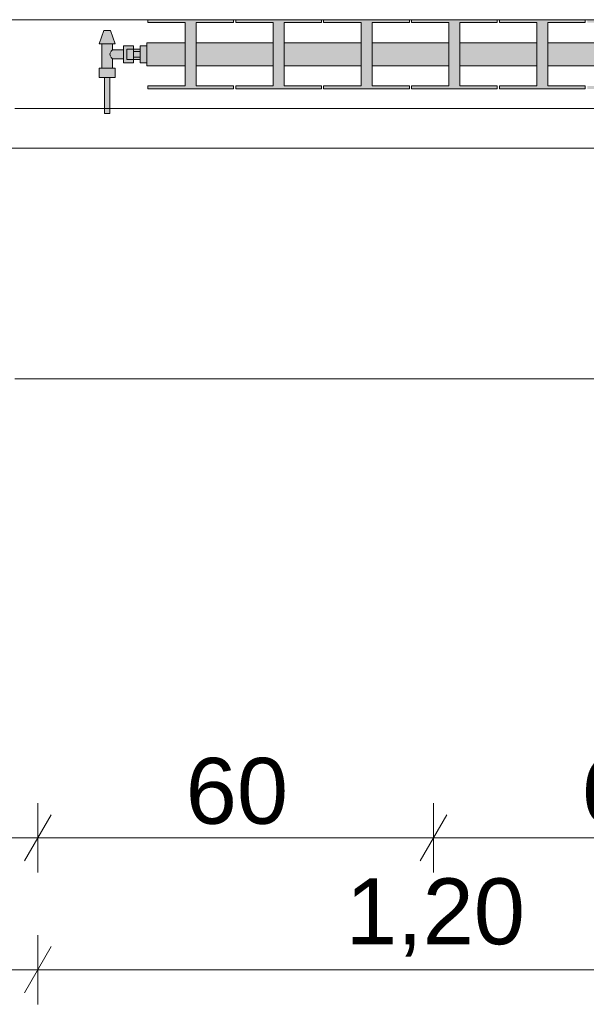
# Model space of a CAD drawing. Header units: metres. Extents: x -3.6 to 84.5, y -11 to 16.8.
# Tile 214 of 256: x 40.747 to 41.607, y -1.104 to 0.39. Entities that reach past the tile are written whole.
import ezdxf

# ---------------------------------------------------------------- set-up
doc = ezdxf.new("R2010")
doc.units = ezdxf.units.M
doc.header["$MEASUREMENT"] = 0
for name, color, linetype in [('154 - Bemaßung_ Beschriftung.Ausbau - Deckenspiegel', 7, 'Continuous'), ('604 - Struktur.Wand Aussen', 7, 'Continuous'), ('608 - Struktur.Träger', 7, 'Continuous'), ('Neubau_653 - Abdeckung.TB Verkofferung', 7, 'Continuous'), ('Neubau_801 - HKLSE.Heizung_ Klima_ Lüftung', 7, 'Continuous')]:
    doc.layers.add(name, color=color, linetype=linetype)
doc.styles.add('ERSTELLTER_STIL_2', font='txt')
doc.dimstyles.new('ERSTELLTER_STIL__2', dxfattribs={"dimtxt": 0.1, "dimasz": 0.0532, "dimexe": 0.18, "dimexo": 0.0625, "dimgap": 0, "dimtad": 1, "dimtih": 1, "dimtoh": 1, "dimzin": 0, "dimdsep": 46, "dimtxsty": 'ERSTELLTER_STIL_2', "dimblk": 'ARROWHEAD_2', "dimblk1": 'ARROWHEAD_2', "dimblk2": 'ARROWHEAD_2', "dimcen": 0.09, "dimse1": 1, "dimse2": 1, "dimclrd": 7, "dimclre": 7, "dimclrt": 7, "dimazin": 0, "dimtfac": 1, "dimtdec": 4, "dimtmove": 0, "dimatfit": 3, "dimfxl": 1, "dimtolj": 1, "dimtzin": 0, "dimarcsym": 0})

# ---------------------------------------------------------------- blocks, each defined once
blk = doc.blocks.new('*D183')
at = {"layer": '154 - Bemaßung_ Beschriftung.Ausbau - Deckenspiegel', "color": 7, "linetype": 'Continuous', "lineweight": 5}
for p, q in [((40.405, -0.9039), (40.405, -0.7989)), ((40.775, -0.9039), (40.775, -0.7989)), ((40.4252, -0.8164), (40.3848, -0.8864)), ((40.7952, -0.8164), (40.7548, -0.8864)), ((40.3708, -0.8514), (40.405, -0.8514)), ((40.405, -0.8514), (40.775, -0.8514))]:
    blk.add_line(p, q, dxfattribs=at)
at = {"layer": '154 - Bemaßung_ Beschriftung.Ausbau - Deckenspiegel', "color": 7, "lineweight": 5, "insert": (40.5141, -0.8314), "char_height": 0.1, "attachment_point": 7, "style": 'ERSTELLTER_STIL_2'}
blk.add_mtext('\\A1;{\\pql;\\fArial|b0|i0|c0|p38;37}', dxfattribs=at)
blk = doc.blocks.new('ARROWHEAD_2')
at = {"color": 0, "linetype": 'Continuous', "lineweight": 0}
for p, q in [((-0.378, -0.655), (0.378, 0.655)), ((0, 0), (-1, 0))]:
    blk.add_line(p, q, dxfattribs=at)
blk = doc.blocks.new('*D184')
at = {"layer": '154 - Bemaßung_ Beschriftung.Ausbau - Deckenspiegel', "color": 7, "linetype": 'Continuous', "lineweight": 5}
for p, q in [((40.775, -0.9039), (40.775, -0.7989)), ((41.375, -0.9039), (41.375, -0.7989)), ((40.7952, -0.8164), (40.7548, -0.8864)), ((41.3952, -0.8164), (41.3548, -0.8864)), ((40.775, -0.8514), (41.375, -0.8514))]:
    blk.add_line(p, q, dxfattribs=at)
at = {"layer": '154 - Bemaßung_ Beschriftung.Ausbau - Deckenspiegel', "color": 7, "lineweight": 5, "insert": (40.9991, -0.8314), "char_height": 0.1, "attachment_point": 7, "style": 'ERSTELLTER_STIL_2'}
blk.add_mtext('\\A1;{\\pql;\\fArial|b0|i0|c0|p38;60}', dxfattribs=at)
blk = doc.blocks.new('*D185')
at = {"layer": '154 - Bemaßung_ Beschriftung.Ausbau - Deckenspiegel', "color": 7, "linetype": 'Continuous', "lineweight": 5}
for p, q in [((41.375, -0.9039), (41.375, -0.7989)), ((41.975, -0.9039), (41.975, -0.7989)), ((41.3952, -0.8164), (41.3548, -0.8864)), ((41.9952, -0.8164), (41.9548, -0.8864)), ((41.375, -0.8514), (41.975, -0.8514))]:
    blk.add_line(p, q, dxfattribs=at)
at = {"layer": '154 - Bemaßung_ Beschriftung.Ausbau - Deckenspiegel', "color": 7, "lineweight": 5, "insert": (41.5991, -0.8314), "char_height": 0.1, "attachment_point": 7, "style": 'ERSTELLTER_STIL_2'}
blk.add_mtext('\\A1;{\\pql;\\fArial|b0|i0|c0|p38;60}', dxfattribs=at)
blk = doc.blocks.new('*D349')
at = {"layer": '154 - Bemaßung_ Beschriftung.Ausbau - Deckenspiegel', "color": 7, "linetype": 'Continuous', "lineweight": 5}
for p, q in [((40.405, -1.1039), (40.405, -0.9989)), ((40.775, -1.1039), (40.775, -0.9989)), ((40.4252, -1.0164), (40.3848, -1.0864)), ((40.7952, -1.0164), (40.7548, -1.0864)), ((40.3708, -1.0514), (40.405, -1.0514)), ((40.405, -1.0514), (40.775, -1.0514))]:
    blk.add_line(p, q, dxfattribs=at)
at = {"layer": '154 - Bemaßung_ Beschriftung.Ausbau - Deckenspiegel', "color": 7, "lineweight": 5, "insert": (40.5141, -1.0314), "char_height": 0.1, "attachment_point": 7, "style": 'ERSTELLTER_STIL_2'}
blk.add_mtext('\\A1;{\\pql;\\fArial|b0|i0|c0|p38;37}', dxfattribs=at)
blk = doc.blocks.new('*D350')
at = {"layer": '154 - Bemaßung_ Beschriftung.Ausbau - Deckenspiegel', "color": 7, "linetype": 'Continuous', "lineweight": 5}
for p, q in [((40.775, -1.1039), (40.775, -0.9989)), ((41.975, -1.1039), (41.975, -0.9989)), ((40.7952, -1.0164), (40.7548, -1.0864)), ((41.9952, -1.0164), (41.9548, -1.0864)), ((40.775, -1.0514), (41.975, -1.0514))]:
    blk.add_line(p, q, dxfattribs=at)
at = {"layer": '154 - Bemaßung_ Beschriftung.Ausbau - Deckenspiegel', "color": 7, "lineweight": 5, "insert": (41.2419, -1.0314), "char_height": 0.1, "attachment_point": 7, "style": 'ERSTELLTER_STIL_2'}
blk.add_mtext('\\A1;{\\pql;\\fArial|b0|i0|c0|p38;1,20}', dxfattribs=at)

msp = doc.modelspace()

# ---------------------------------------------------------------- hatches: boundary and pattern name
at = {"layer": 'Neubau_801 - HKLSE.Heizung_ Klima_ Lüftung', "linetype": 'Continuous', "lineweight": 0, "true_color": 0x3a3a3a}
for points in [[(42.94, 0.32), (42.94, 0.355), (42.8817, 0.355), (42.8817, 0.3856), (42.9383, 0.3856), (42.9383, 0.39), (42.8083, 0.39), (42.8083, 0.3856), (42.865, 0.3856), (42.865, 0.355), (42.7483, 0.355), (42.7483, 0.3856), (42.805, 0.3856), (42.805, 0.39), (42.675, 0.39), (42.675, 0.3856), (42.7317, 0.3856), (42.7317, 0.355), (42.615, 0.355), (42.615, 0.3856), (42.6717, 0.3856), (42.6717, 0.39), (42.5417, 0.39), (42.5417, 0.3856), (42.5983, 0.3856), (42.5983, 0.355), (42.4817, 0.355), (42.4817, 0.3856), (42.5383, 0.3856), (42.5383, 0.39), (42.4083, 0.39), (42.4083, 0.3856), (42.465, 0.3856), (42.465, 0.355), (42.3483, 0.355), (42.3483, 0.3856), (42.405, 0.3856), (42.405, 0.39), (42.275, 0.39), (42.275, 0.3856), (42.3317, 0.3856), (42.3317, 0.355), (42.215, 0.355), (42.215, 0.3856), (42.2717, 0.3856), (42.2717, 0.39), (42.1417, 0.39), (42.1417, 0.3856), (42.1983, 0.3856), (42.1983, 0.355), (42.0817, 0.355), (42.0817, 0.3856), (42.1383, 0.3856), (42.1383, 0.39), (42.0083, 0.39), (42.0083, 0.3856), (42.065, 0.3856), (42.065, 0.355), (41.9483, 0.355), (41.9483, 0.3856), (42.005, 0.3856), (42.005, 0.39), (41.875, 0.39), (41.875, 0.3856), (41.9317, 0.3856), (41.9317, 0.355), (41.815, 0.355), (41.815, 0.3856), (41.8717, 0.3856), (41.8717, 0.39), (41.7417, 0.39), (41.7417, 0.3856), (41.7983, 0.3856), (41.7983, 0.355), (41.6817, 0.355), (41.6817, 0.3856), (41.7383, 0.3856), (41.7383, 0.39), (41.6083, 0.39), (41.6083, 0.3856), (41.665, 0.3856), (41.665, 0.355), (41.5483, 0.355), (41.5483, 0.3856), (41.605, 0.3856), (41.605, 0.39), (41.475, 0.39), (41.475, 0.3856), (41.5317, 0.3856), (41.5317, 0.355), (41.415, 0.355), (41.415, 0.3856), (41.4717, 0.3856), (41.4717, 0.39), (41.3417, 0.39), (41.3417, 0.3856), (41.3983, 0.3856), (41.3983, 0.355), (41.2817, 0.355), (41.2817, 0.3856), (41.3383, 0.3856), (41.3383, 0.39), (41.2083, 0.39), (41.2083, 0.3856), (41.265, 0.3856), (41.265, 0.355), (41.1483, 0.355), (41.1483, 0.3856), (41.205, 0.3856), (41.205, 0.39), (41.075, 0.39), (41.075, 0.3856), (41.1317, 0.3856), (41.1317, 0.355), (41.015, 0.355), (41.015, 0.3856), (41.0717, 0.3856), (41.0717, 0.39), (40.9417, 0.39), (40.9417, 0.3856), (40.9983, 0.3856), (40.9983, 0.355), (40.94, 0.355), (40.94, 0.32), (40.9983, 0.32), (40.9983, 0.2894), (40.9417, 0.2894), (40.9417, 0.285), (41.0717, 0.285), (41.0717, 0.2894), (41.015, 0.2894), (41.015, 0.32), (41.1317, 0.32), (41.1317, 0.2894), (41.075, 0.2894), (41.075, 0.285), (41.205, 0.285), (41.205, 0.2894), (41.1483, 0.2894), (41.1483, 0.32), (41.265, 0.32), (41.265, 0.2894), (41.2083, 0.2894), (41.2083, 0.285), (41.3383, 0.285), (41.3383, 0.2894), (41.2817, 0.2894), (41.2817, 0.32), (41.3983, 0.32), (41.3983, 0.2894), (41.3417, 0.2894), (41.3417, 0.285), (41.4717, 0.285), (41.4717, 0.2894), (41.415, 0.2894), (41.415, 0.32), (41.5317, 0.32), (41.5317, 0.2894), (41.475, 0.2894), (41.475, 0.285), (41.605, 0.285), (41.605, 0.2894), (41.5483, 0.2894), (41.5483, 0.32), (41.665, 0.32), (41.665, 0.2894), (41.6083, 0.2894), (41.6083, 0.285), (41.7383, 0.285), (41.7383, 0.2894), (41.6817, 0.2894), (41.6817, 0.32), (41.7983, 0.32), (41.7983, 0.2894), (41.7417, 0.2894), (41.7417, 0.285), (41.8717, 0.285), (41.8717, 0.2894), (41.815, 0.2894), (41.815, 0.32), (41.9317, 0.32), (41.9317, 0.2894), (41.875, 0.2894), (41.875, 0.285), (42.005, 0.285), (42.005, 0.2894), (41.9483, 0.2894), (41.9483, 0.32), (42.065, 0.32), (42.065, 0.2894), (42.0083, 0.2894), (42.0083, 0.285), (42.1383, 0.285), (42.1383, 0.2894), (42.0817, 0.2894), (42.0817, 0.32), (42.1983, 0.32), (42.1983, 0.2894), (42.1417, 0.2894), (42.1417, 0.285), (42.2717, 0.285), (42.2717, 0.2894), (42.215, 0.2894), (42.215, 0.32), (42.3317, 0.32), (42.3317, 0.2894), (42.275, 0.2894), (42.275, 0.285), (42.405, 0.285), (42.405, 0.2894), (42.3483, 0.2894), (42.3483, 0.32), (42.465, 0.32), (42.465, 0.2894), (42.4083, 0.2894), (42.4083, 0.285), (42.5383, 0.285), (42.5383, 0.2894), (42.4817, 0.2894), (42.4817, 0.32), (42.5983, 0.32), (42.5983, 0.2894), (42.5417, 0.2894), (42.5417, 0.285), (42.6717, 0.285), (42.6717, 0.2894), (42.615, 0.2894), (42.615, 0.32), (42.7317, 0.32), (42.7317, 0.2894), (42.675, 0.2894), (42.675, 0.285), (42.805, 0.285), (42.805, 0.2894), (42.7483, 0.2894), (42.7483, 0.32), (42.865, 0.32), (42.865, 0.2894), (42.8083, 0.2894), (42.8083, 0.285), (42.9383, 0.285), (42.9383, 0.2894), (42.8817, 0.2894), (42.8817, 0.32)], [(40.94, 0.3505), (40.93, 0.3505), (40.93, 0.3455), (40.92, 0.3455), (40.92, 0.3505), (40.905, 0.3505), (40.905, 0.3445), (40.888, 0.3445), (40.888, 0.3535), (40.892, 0.3535), (40.885, 0.3735), (40.875, 0.3735), (40.868, 0.3535), (40.872, 0.3535), (40.872, 0.3165), (40.868, 0.3165), (40.868, 0.3025), (40.876, 0.3025), (40.876, 0.2475), (40.884, 0.2475), (40.884, 0.3025), (40.892, 0.3025), (40.892, 0.3165), (40.888, 0.3165), (40.888, 0.3305), (40.905, 0.3305), (40.905, 0.3245), (40.92, 0.3245), (40.92, 0.3295), (40.93, 0.3295), (40.93, 0.3245), (40.94, 0.3245)]]:
    msp.add_hatch(color=250, dxfattribs=at).paths.add_polyline_path(points)

# ---------------------------------------------------------------- linework, layer by layer
at = {"layer": '604 - Struktur.Wand Aussen', "color": 7, "linetype": 'Continuous', "lineweight": 13}
for p, q in [((41.94, 0.255), (40.74, 0.255)), ((40.74, -0.155), (41.94, -0.155))]:
    msp.add_line(p, q, dxfattribs=at)
at = {"layer": '608 - Struktur.Träger', "color": 7, "linetype": 'Continuous', "lineweight": 13}
msp.add_line((0.38, 0.39), (61.88, 0.39), dxfattribs=at)
at = {"layer": 'Neubau_653 - Abdeckung.TB Verkofferung', "color": 1, "linetype": 'Continuous', "lineweight": 9}
msp.add_line((40.405, 0.195), (43.545, 0.195), dxfattribs=at)
at = {"layer": 'Neubau_801 - HKLSE.Heizung_ Klima_ Lüftung', "color": 7, "linetype": 'Continuous', "lineweight": 5, "true_color": 0xebebeb}
for p, q in [((41.0717, 0.39), (40.9417, 0.39)), ((41.0717, 0.39), (40.9417, 0.39)), ((40.9417, 0.39), (40.9417, 0.3856)), ((41.0717, 0.3856), (41.0717, 0.39)), ((41.0717, 0.3856), (41.0717, 0.39)), ((41.205, 0.39), (41.075, 0.39)), ((41.075, 0.39), (41.075, 0.3856)), ((41.205, 0.39), (41.075, 0.39)), ((41.075, 0.39), (41.075, 0.3856)), ((41.205, 0.3856), (41.205, 0.39)), ((41.205, 0.3856), (41.205, 0.39)), ((41.3383, 0.39), (41.2083, 0.39)), ((41.3383, 0.39), (41.2083, 0.39)), ((41.2083, 0.39), (41.2083, 0.3856)), ((41.3383, 0.3856), (41.3383, 0.39)), ((41.3383, 0.3856), (41.3383, 0.39)), ((41.4717, 0.39), (41.3417, 0.39)), ((41.3417, 0.39), (41.3417, 0.3856)), ((41.4717, 0.39), (41.3417, 0.39)), ((41.3417, 0.39), (41.3417, 0.3856)), ((41.4717, 0.3856), (41.4717, 0.39)), ((41.605, 0.39), (41.475, 0.39)), ((41.605, 0.39), (41.475, 0.39)), ((41.475, 0.39), (41.475, 0.3856)), ((41.605, 0.3856), (41.605, 0.39)), ((40.868, 0.3535), (40.875, 0.3735)), ((40.8765, 0.3735), (40.875, 0.3735)), ((40.88, 0.3735), (40.8765, 0.3735)), ((40.8835, 0.3735), (40.88, 0.3735)), ((40.885, 0.3735), (40.8835, 0.3735)), ((40.892, 0.3535), (40.885, 0.3735)), ((40.9417, 0.3856), (40.9983, 0.3856)), ((40.9983, 0.3856), (40.9983, 0.2894)), ((41.015, 0.2894), (41.015, 0.3856)), ((41.015, 0.3856), (41.0717, 0.3856)), ((41.075, 0.3856), (41.1317, 0.3856)), ((41.1317, 0.3856), (41.1317, 0.2894)), ((41.1483, 0.2894), (41.1483, 0.3856)), ((41.1483, 0.3856), (41.205, 0.3856)), ((41.2083, 0.3856), (41.265, 0.3856)), ((41.265, 0.3856), (41.265, 0.2894)), ((41.2817, 0.2894), (41.2817, 0.3856)), ((41.2817, 0.3856), (41.3383, 0.3856)), ((41.3417, 0.3856), (41.3983, 0.3856)), ((41.3983, 0.3856), (41.3983, 0.2894)), ((41.415, 0.2894), (41.415, 0.3856)), ((41.415, 0.3856), (41.4717, 0.3856)), ((41.475, 0.3856), (41.5317, 0.3856)), ((41.5317, 0.3856), (41.5317, 0.2894)), ((41.5483, 0.2894), (41.5483, 0.3856)), ((41.5483, 0.3856), (41.605, 0.3856)), ((40.8715, 0.3535), (40.868, 0.3535)), ((40.88, 0.3535), (40.8715, 0.3535)), ((40.872, 0.3165), (40.872, 0.3535)), ((40.8885, 0.3535), (40.88, 0.3535)), ((40.8863, 0.3424), (40.888, 0.3445)), ((40.888, 0.3445), (40.888, 0.3535)), ((40.888, 0.3445), (40.905, 0.3445)), ((40.892, 0.3535), (40.8885, 0.3535)), ((40.905, 0.344), (40.905, 0.3505)), ((40.905, 0.3505), (40.92, 0.3505)), ((40.905, 0.331), (40.905, 0.344)), ((40.91, 0.3431), (40.91, 0.3455)), ((40.92, 0.3455), (40.91, 0.3455)), ((40.92, 0.344), (40.92, 0.3505)), ((40.92, 0.3505), (40.92, 0.3455)), ((40.92, 0.3431), (40.92, 0.3455)), ((40.92, 0.3431), (40.92, 0.3455)), ((40.92, 0.3455), (40.93, 0.3455)), ((40.92, 0.3418), (40.92, 0.344)), ((40.94, 0.3505), (40.93, 0.3505)), ((40.94, 0.3505), (40.93, 0.3505)), ((40.93, 0.3375), (40.93, 0.3505)), ((40.94, 0.3505), (40.93, 0.3505)), ((40.94, 0.3505), (40.93, 0.3505)), ((40.94, 0.3499), (40.94, 0.355)), ((40.9983, 0.355), (40.94, 0.355)), ((40.94, 0.3375), (40.94, 0.3499)), ((41.1317, 0.355), (41.015, 0.355)), ((41.265, 0.355), (41.1483, 0.355)), ((41.3983, 0.355), (41.2817, 0.355)), ((41.5317, 0.355), (41.415, 0.355)), ((41.665, 0.355), (41.5483, 0.355)), ((40.8839, 0.3375), (40.8853, 0.3403)), ((40.8853, 0.3346), (40.8839, 0.3375)), ((40.8858, 0.3414), (40.8863, 0.3424)), ((40.8863, 0.3325), (40.8858, 0.3336)), ((40.888, 0.3305), (40.8863, 0.3325)), ((40.888, 0.3165), (40.888, 0.3305)), ((40.888, 0.3305), (40.905, 0.3305)), ((40.905, 0.3245), (40.905, 0.331)), ((40.91, 0.3375), (40.91, 0.3431)), ((40.91, 0.3318), (40.91, 0.3375)), ((40.91, 0.3295), (40.91, 0.3318)), ((40.92, 0.3295), (40.91, 0.3295)), ((40.92, 0.3375), (40.92, 0.3431)), ((40.92, 0.3418), (40.92, 0.3431)), ((40.92, 0.3375), (40.92, 0.3418)), ((40.93, 0.3418), (40.92, 0.3418)), ((40.92, 0.3332), (40.92, 0.3375)), ((40.92, 0.3318), (40.92, 0.3375)), ((40.93, 0.3332), (40.92, 0.3332)), ((40.92, 0.331), (40.92, 0.3332)), ((40.92, 0.3318), (40.92, 0.3332)), ((40.92, 0.3295), (40.92, 0.3318)), ((40.92, 0.3295), (40.92, 0.3318)), ((40.92, 0.3245), (40.92, 0.331)), ((40.92, 0.3295), (40.92, 0.3245)), ((40.92, 0.3295), (40.93, 0.3295)), ((40.93, 0.3245), (40.93, 0.3375)), ((40.94, 0.3251), (40.94, 0.3375)), ((40.874, 0.3165), (40.868, 0.3165)), ((40.868, 0.3025), (40.868, 0.3165)), ((40.886, 0.3165), (40.874, 0.3165)), ((40.892, 0.3165), (40.886, 0.3165)), ((40.892, 0.3025), (40.892, 0.3165)), ((40.905, 0.3245), (40.92, 0.3245)), ((40.94, 0.3245), (40.93, 0.3245)), ((40.94, 0.32), (40.94, 0.3251)), ((40.9983, 0.32), (40.94, 0.32)), ((41.1317, 0.32), (41.015, 0.32)), ((41.265, 0.32), (41.1483, 0.32)), ((41.3983, 0.32), (41.2817, 0.32)), ((41.5317, 0.32), (41.415, 0.32)), ((41.665, 0.32), (41.5483, 0.32)), ((40.874, 0.3025), (40.868, 0.3025)), ((40.886, 0.3025), (40.874, 0.3025)), ((40.876, 0.2475), (40.876, 0.3025)), ((40.8772, 0.3025), (40.876, 0.3025)), ((40.88, 0.3025), (40.8772, 0.3025)), ((40.8828, 0.3025), (40.88, 0.3025)), ((40.884, 0.3025), (40.8828, 0.3025)), ((40.884, 0.2475), (40.884, 0.3025)), ((40.892, 0.3025), (40.886, 0.3025)), ((40.9983, 0.2894), (40.9417, 0.2894)), ((40.9417, 0.2894), (40.9417, 0.285)), ((40.9417, 0.285), (41.0717, 0.285)), ((41.0717, 0.2894), (41.015, 0.2894)), ((41.0717, 0.285), (41.0717, 0.2894)), ((41.0717, 0.285), (41.0717, 0.2894)), ((41.075, 0.2894), (41.075, 0.285)), ((41.1317, 0.2894), (41.075, 0.2894)), ((41.075, 0.2894), (41.075, 0.285)), ((41.075, 0.285), (41.205, 0.285)), ((41.205, 0.2894), (41.1483, 0.2894)), ((41.205, 0.285), (41.205, 0.2894)), ((41.205, 0.285), (41.205, 0.2894)), ((41.265, 0.2894), (41.2083, 0.2894)), ((41.2083, 0.2894), (41.2083, 0.285)), ((41.2083, 0.285), (41.3383, 0.285)), ((41.3383, 0.2894), (41.2817, 0.2894)), ((41.3383, 0.285), (41.3383, 0.2894)), ((41.3383, 0.285), (41.3383, 0.2894)), ((41.3417, 0.2894), (41.3417, 0.285)), ((41.3983, 0.2894), (41.3417, 0.2894)), ((41.3417, 0.2894), (41.3417, 0.285)), ((41.3417, 0.285), (41.4717, 0.285)), ((41.4717, 0.2894), (41.415, 0.2894)), ((41.4717, 0.285), (41.4717, 0.2894)), ((41.5317, 0.2894), (41.475, 0.2894)), ((41.475, 0.2894), (41.475, 0.285)), ((41.475, 0.285), (41.605, 0.285)), ((41.605, 0.2894), (41.5483, 0.2894)), ((41.605, 0.285), (41.605, 0.2894)), ((40.8772, 0.2475), (40.876, 0.2475)), ((40.88, 0.2475), (40.8772, 0.2475)), ((40.8828, 0.2475), (40.88, 0.2475)), ((40.884, 0.2475), (40.8828, 0.2475))]:
    msp.add_line(p, q, dxfattribs=at)

# ---------------------------------------------------------------- dimensions: what is measured, and where the dimension line sits
at = {"layer": '154 - Bemaßung_ Beschriftung.Ausbau - Deckenspiegel', "color": 7, "linetype": 'Continuous', "lineweight": 5}
for base, p1, p2, picture, middle in [((40.775, -0.8514), (40.405, 0.7495), (40.775, 0.7495), '*D183', (40.5903, -0.7814)), ((40.775, -1.0514), (40.405, 0.7495), (40.775, 0.7495), '*D349', (40.5903, -0.9814)), ((41.375, -0.8514), (40.775, 0.7495), (41.375, 0.7495), '*D184', (41.0753, -0.7814)), ((41.975, -1.0514), (40.775, 0.7495), (41.975, 0.7495), '*D350', (41.3718, -0.9814)), ((41.975, -0.8514), (41.375, 0.7495), (41.975, 0.7495), '*D185', (41.6753, -0.7814))]:
    dim = msp.add_linear_dim(base=base, p1=p1, p2=p2, dimstyle='ERSTELLTER_STIL__2', dxfattribs=at)
    dim.commit()
    dim.dimension.update_dxf_attribs({"geometry": picture, "text_midpoint": middle, "dimtype": 160})

doc.saveas('drawing.dxf')
